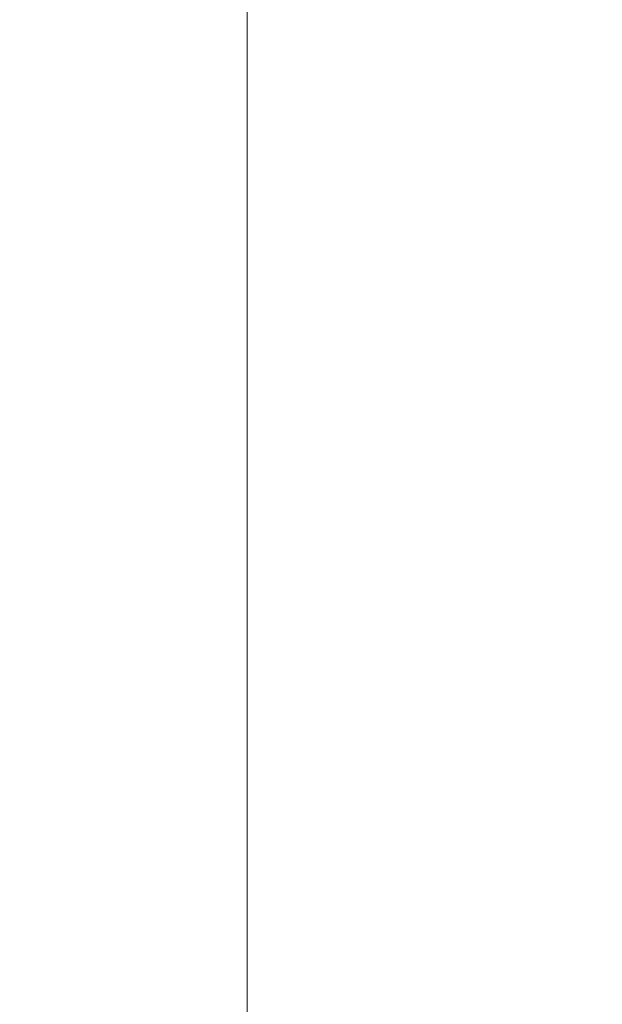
# Model space of a CAD drawing. Header units: millimetres. Extents: x 4 to 1188, y 1 to 840.
# Tile 63 of 210: x 417 to 423, y 402 to 413. Entities that reach past the tile are written whole.
import ezdxf

# ---------------------------------------------------------------- set-up
doc = ezdxf.new("R2010")
doc.units = ezdxf.units.MM
doc.layers.add('1', color=7, linetype='Continuous')
doc.styles.add('Arial Unicode MS', font='Arial Unicode MS')
doc.dimstyles.get("Standard").update_dxf_attribs({"dimtxt": 0.18, "dimasz": 0.18, "dimexe": 0.18, "dimexo": 0.0625, "dimgap": 0.09, "dimtad": 0, "dimtih": 1, "dimtoh": 1, "dimdec": 4, "dimzin": 0, "dimdsep": 46, "dimtxsty": 'Standard', "dimcen": 0.09, "dimadec": 0, "dimazin": 0, "dimtfac": 1, "dimtdec": 4, "dimtofl": 0, "dimtmove": 0, "dimatfit": 3, "dimfxl": 0, "dimtolj": 1, "dimtzin": 0, "dimarcsym": 0})

# ---------------------------------------------------------------- blocks, each defined once
blk = doc.blocks.new('_U21')
at = {"layer": '1', "color": 18, "lineweight": 35}
for p, q in [((398.203, 543.374), (457.791, 543.374)), ((455.791, 543.374), (455.791, 286.274)), ((419.632, 286.274), (457.791, 286.274))]:
    blk.add_line(p, q, dxfattribs=at)
at = {"layer": '1', "color": 18, "lineweight": 70}
for points in [[(455.791, 543.374), (456.567, 539.874), (455.015, 539.874)], [(455.791, 286.274), (455.015, 289.774), (456.567, 289.774)]]:
    blk.add_solid(points, dxfattribs=at)
at = {"layer": '1', "color": 18, "linetype": 'Continuous', "lineweight": 13, "insert": (453.721, 404.267), "char_height": 5, "attachment_point": 7, "rotation": 90, "line_spacing_factor": 1.047437, "style": 'Arial Unicode MS'}
blk.add_mtext('\\fArial Unicode MS|b0|i0;\\W1.0000;{\\H1.21x;(}1800{\\H1.21x;)}', dxfattribs=at)

msp = doc.modelspace()

# ---------------------------------------------------------------- linework, layer by layer
at = {"layer": '1', "color": 154, "linetype": 'Continuous', "lineweight": 13}
msp.add_line((419.3458, 420.4672), (419.3458, 287.3243), dxfattribs=at)

# ---------------------------------------------------------------- dimensions: what is measured, and where the dimension line sits
at = {"layer": '1', "color": 18, "linetype": 'Continuous', "lineweight": 13}
dim = msp.add_linear_dim(base=(455.7907, 286.2743), p1=(351.5315, 543.3738), p2=(407.9172, 286.2743), angle=90, dimstyle='Standard', override={"dimtxt": 5, "dimasz": 3.5, "dimexe": 2, "dimexo": 1, "dimgap": 2.5, "dimtad": 1, "dimtih": 0, "dimtoh": 0, "dimdec": 0, "dimlfac": 7, "dimzin": 8, "dimdsep": 44, "dimlunit": 2, "dimpost": '(<>)', "dimtxsty": 'Arial Unicode MS', "dimsah": 1, "dimse1": 0, "dimse2": 0, "dimsd1": 0, "dimsd2": 0, "dimclrd": 18, "dimclre": 18, "dimclrt": 18, "dimtm": -0.1, "dimtfac": 0.4, "dimtdec": 2, "dimtofl": 1, "dimtmove": 0, "dimtzin": 8, "dimlwd": 35, "dimlwe": 35}, dxfattribs=at)
dim.commit()
dim.dimension.update_dxf_attribs({"geometry": '_U21', "text_midpoint": (455.7907, 414.8241), "dimtype": 160})

doc.saveas('drawing.dxf')
